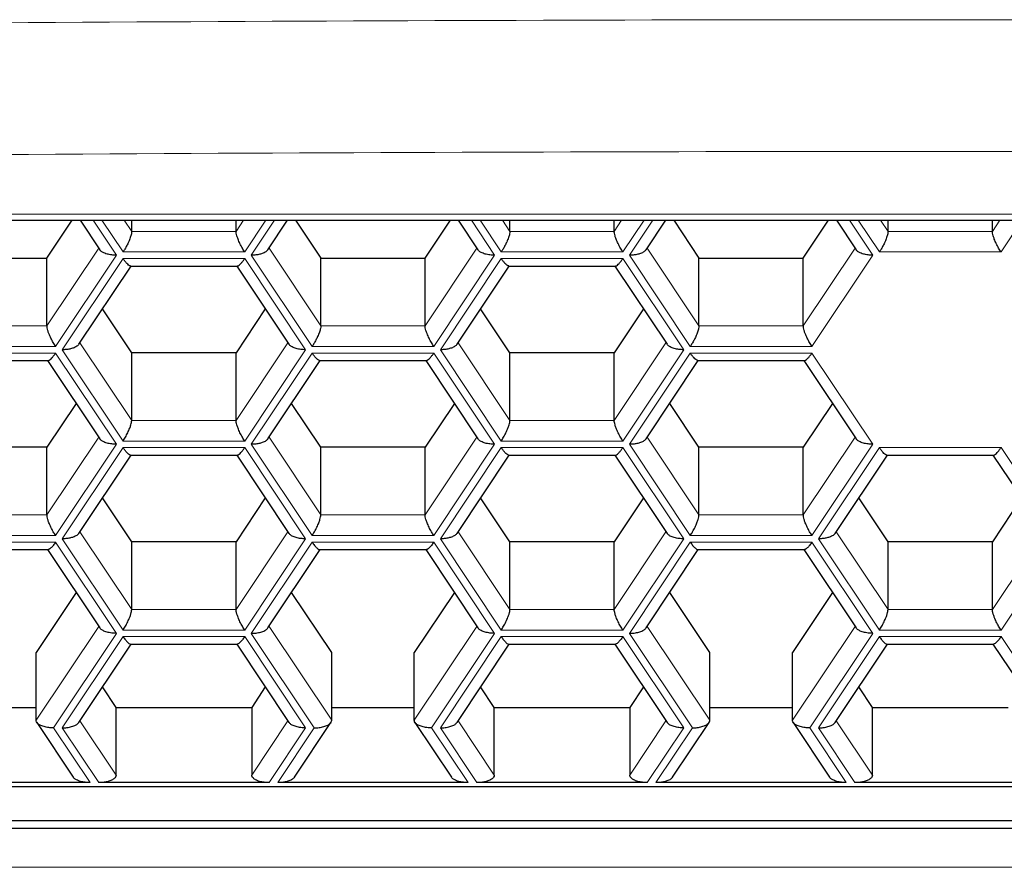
# Model space of a CAD drawing. Header units: millimetres. Extents: x 8 to 754, y 12 to 417.
# Tile 38 of 69: x 376.81 to 383.35, y 335.03 to 340.66. Entities that reach past the tile are written whole.
import ezdxf

# ---------------------------------------------------------------- set-up
doc = ezdxf.new("R2010")
doc.units = ezdxf.units.MM

msp = doc.modelspace()

# ---------------------------------------------------------------- linework, layer by layer
at = {"color": 252, "linetype": 'Continuous', "lineweight": 0}
for p, q in [((365.99, 339.3683), (399.99, 339.3683)), ((377.2988, 339.3281), (377.4535, 339.0959)), ((377.4968, 339.1176), (377.3565, 339.3281)), ((377.5053, 339.3281), (377.5546, 339.2542)), ((378.2474, 339.2542), (378.2967, 339.3281)), ((378.4455, 339.3281), (378.3051, 339.1176)), ((378.3484, 339.0959), (378.5032, 339.3281)), ((379.8103, 339.3281), (379.965, 339.0959)), ((380.0083, 339.1176), (379.868, 339.3281)), ((380.0168, 339.3281), (380.0661, 339.2542)), ((380.7589, 339.2542), (380.8081, 339.3281)), ((380.9569, 339.3281), (380.8166, 339.1176)), ((380.8599, 339.0959), (381.0147, 339.3281)), ((382.3217, 339.3281), (382.4765, 339.0959)), ((382.5198, 339.1176), (382.3795, 339.3281)), ((382.5283, 339.3281), (382.5775, 339.2542)), ((383.2704, 339.2542), (383.3196, 339.3281)), ((383.4684, 339.3281), (383.3281, 339.1176)), ((377.5546, 339.2542), (378.2474, 339.2542)), ((380.0661, 339.2542), (380.7589, 339.2542)), ((382.5775, 339.2542), (383.2704, 339.2542)), ((376.9917, 338.6263), (377.3357, 339.1424)), ((378.4663, 339.1424), (378.8103, 338.6263)), ((379.5031, 338.6263), (379.8472, 339.1424)), ((380.9777, 339.1424), (381.3218, 338.6263)), ((382.0146, 338.6263), (382.3587, 339.1424)), ((377.4535, 339.0959), (377.0494, 338.4897)), ((377.0927, 338.468), (377.4968, 339.0743)), ((378.3051, 339.1176), (377.4968, 339.1176)), ((377.4968, 339.0743), (378.3051, 339.0743)), ((378.3051, 339.0743), (378.7093, 338.468)), ((378.7526, 338.4897), (378.3484, 339.0959)), ((379.965, 339.0959), (379.5609, 338.4897)), ((379.6042, 338.468), (380.0083, 339.0743)), ((380.8166, 339.1176), (380.0083, 339.1176)), ((380.0083, 339.0743), (380.8166, 339.0743)), ((380.8166, 339.0743), (381.2208, 338.468)), ((381.2641, 338.4897), (380.8599, 339.0959)), ((382.4765, 339.0959), (382.0724, 338.4897)), ((383.3281, 339.1176), (382.5198, 339.1176)), ((376.2988, 338.6263), (376.9917, 338.6263)), ((378.8103, 338.6263), (379.5031, 338.6263)), ((381.3218, 338.6263), (382.0146, 338.6263)), ((377.0494, 338.4897), (376.2411, 338.4897)), ((377.2105, 338.5145), (377.5546, 337.9984)), ((378.2474, 337.9984), (378.5915, 338.5145)), ((379.5609, 338.4897), (378.7526, 338.4897)), ((379.722, 338.5145), (380.0661, 337.9984)), ((380.7589, 337.9984), (381.1029, 338.5145)), ((382.0724, 338.4897), (381.2641, 338.4897)), ((376.2411, 338.4464), (377.0494, 338.4464)), ((377.0494, 338.4464), (377.4535, 337.8402)), ((377.4968, 337.8618), (377.0927, 338.468)), ((378.7093, 338.468), (378.3051, 337.8618)), ((378.3484, 337.8402), (378.7526, 338.4464)), ((378.7526, 338.4464), (379.5609, 338.4464)), ((379.5609, 338.4464), (379.965, 337.8402)), ((380.0083, 337.8618), (379.6042, 338.468)), ((381.2208, 338.468), (380.8166, 337.8618)), ((380.8599, 337.8402), (381.2641, 338.4464)), ((381.2641, 338.4464), (382.0724, 338.4464)), ((382.0724, 338.4464), (382.4765, 337.8402)), ((377.5546, 337.9984), (378.2474, 337.9984)), ((380.0661, 337.9984), (380.7589, 337.9984)), ((376.9917, 337.3706), (377.3357, 337.8866)), ((378.4663, 337.8866), (378.8103, 337.3706)), ((379.5031, 337.3706), (379.8472, 337.8866)), ((380.9777, 337.8866), (381.3218, 337.3706)), ((382.0146, 337.3706), (382.3587, 337.8866)), ((377.4535, 337.8402), (377.0494, 337.234)), ((377.0927, 337.2123), (377.4968, 337.8185)), ((378.3051, 337.8618), (377.4968, 337.8618)), ((377.4968, 337.8185), (378.3051, 337.8185)), ((378.3051, 337.8185), (378.7093, 337.2123)), ((378.7526, 337.234), (378.3484, 337.8402)), ((379.965, 337.8402), (379.5609, 337.234)), ((379.6042, 337.2123), (380.0083, 337.8185)), ((380.8166, 337.8618), (380.0083, 337.8618)), ((380.0083, 337.8185), (380.8166, 337.8185)), ((380.8166, 337.8185), (381.2208, 337.2123)), ((381.2641, 337.234), (380.8599, 337.8402)), ((382.4765, 337.8402), (382.0724, 337.234)), ((382.1157, 337.2123), (382.5198, 337.8185)), ((382.5198, 337.8185), (383.3281, 337.8185)), ((383.3281, 337.8185), (383.7322, 337.2123)), ((376.2988, 337.3706), (376.9917, 337.3706)), ((378.8103, 337.3706), (379.5031, 337.3706)), ((381.3218, 337.3706), (382.0146, 337.3706)), ((377.0494, 337.234), (376.2411, 337.234)), ((377.2105, 337.2588), (377.5546, 336.7427)), ((378.2474, 336.7427), (378.5915, 337.2588)), ((379.5609, 337.234), (378.7526, 337.234)), ((379.722, 337.2588), (380.0661, 336.7427)), ((380.7589, 336.7427), (381.1029, 337.2588)), ((382.0724, 337.234), (381.2641, 337.234)), ((382.2335, 337.2588), (382.5775, 336.7427)), ((383.2704, 336.7427), (383.6144, 337.2588)), ((376.2411, 337.1907), (377.0494, 337.1907)), ((377.0494, 337.1907), (377.4535, 336.5844)), ((377.4968, 336.6061), (377.0927, 337.2123)), ((378.7093, 337.2123), (378.3051, 336.6061)), ((378.3484, 336.5844), (378.7526, 337.1907)), ((378.7526, 337.1907), (379.5609, 337.1907)), ((379.5609, 337.1907), (379.965, 336.5844)), ((380.0083, 336.6061), (379.6042, 337.2123)), ((381.2208, 337.2123), (380.8166, 336.6061)), ((380.8599, 336.5844), (381.2641, 337.1907)), ((381.2641, 337.1907), (382.0724, 337.1907)), ((382.0724, 337.1907), (382.4765, 336.5844)), ((382.5198, 336.6061), (382.1157, 337.2123)), ((383.7322, 337.2123), (383.3281, 336.6061)), ((377.5546, 336.7427), (378.2474, 336.7427)), ((380.0661, 336.7427), (380.7589, 336.7427)), ((382.5775, 336.7427), (383.2704, 336.7427)), ((376.9195, 336.0066), (377.3357, 336.6309)), ((377.4535, 336.5844), (377.035, 335.9566)), ((378.3051, 336.6061), (377.4968, 336.6061)), ((378.767, 335.9566), (378.3484, 336.5844)), ((378.4663, 336.6309), (378.8825, 336.0066)), ((379.431, 336.0066), (379.8472, 336.6309)), ((379.965, 336.5844), (379.5464, 335.9566)), ((380.8166, 336.6061), (380.0083, 336.6061)), ((381.2785, 335.9566), (380.8599, 336.5844)), ((380.9777, 336.6309), (381.394, 336.0066)), ((381.9424, 336.0066), (382.3587, 336.6309)), ((382.4765, 336.5844), (382.0579, 335.9566)), ((383.3281, 336.6061), (382.5198, 336.6061)), ((377.0927, 335.9566), (377.4968, 336.5628)), ((377.4968, 336.5628), (378.3051, 336.5628)), ((378.3051, 336.5628), (378.7093, 335.9566)), ((379.6042, 335.9566), (380.0083, 336.5628)), ((380.0083, 336.5628), (380.8166, 336.5628)), ((380.8166, 336.5628), (381.2208, 335.9566)), ((382.1157, 335.9566), (382.5198, 336.5628)), ((382.5198, 336.5628), (383.3281, 336.5628)), ((383.3281, 336.5628), (383.7322, 335.9566)), ((377.2105, 336.003), (377.4507, 335.6428)), ((378.3513, 335.6428), (378.5915, 336.003)), ((379.722, 336.003), (379.9621, 335.6428)), ((380.8628, 335.6428), (381.1029, 336.003)), ((382.2335, 336.003), (382.4736, 335.6428)), ((377.035, 335.9566), (377.2775, 335.5928)), ((377.3352, 335.5928), (377.0927, 335.9566)), ((378.7093, 335.9566), (378.4668, 335.5928)), ((378.5245, 335.5928), (378.767, 335.9566)), ((379.5464, 335.9566), (379.7889, 335.5928)), ((379.8467, 335.5928), (379.6042, 335.9566)), ((381.2208, 335.9566), (380.9783, 335.5928)), ((381.036, 335.5928), (381.2785, 335.9566)), ((382.0579, 335.9566), (382.3004, 335.5928)), ((382.3581, 335.5928), (382.1157, 335.9566)), ((364.5675, 335.0303), (401.2804, 335.0303))]:
    msp.add_line(p, q, dxfattribs=at)
at = {"color": 7, "linetype": 'Continuous', "lineweight": 30}
for p, q in [((365.99, 339.3281), (399.99, 339.3281)), ((376.9917, 339.0763), (377.1595, 339.3281)), ((377.2119, 339.3281), (377.3426, 339.132)), ((377.5546, 339.2542), (377.5546, 339.3281)), ((378.2474, 339.2542), (378.2474, 339.3281)), ((378.4594, 339.132), (378.5901, 339.3281)), ((378.6425, 339.3281), (378.8103, 339.0763)), ((379.5031, 339.0763), (379.671, 339.3281)), ((379.7234, 339.3281), (379.8541, 339.132)), ((380.0661, 339.2542), (380.0661, 339.3281)), ((380.7589, 339.2542), (380.7589, 339.3281)), ((380.9709, 339.132), (381.1015, 339.3281)), ((381.154, 339.3281), (381.3218, 339.0763)), ((382.0146, 339.0763), (382.1825, 339.3281)), ((382.2349, 339.3281), (382.3656, 339.132)), ((382.5775, 339.2542), (382.5775, 339.3281)), ((383.2704, 339.2542), (383.2704, 339.3281)), ((376.2988, 339.0763), (376.9917, 339.0763)), ((376.9917, 338.6263), (376.9917, 339.0763)), ((378.8103, 338.6263), (378.8103, 339.0763)), ((378.8103, 339.0763), (379.5031, 339.0763)), ((379.5031, 338.6263), (379.5031, 339.0763)), ((381.3218, 338.6263), (381.3218, 339.0763)), ((381.3218, 339.0763), (382.0146, 339.0763)), ((382.0146, 338.6263), (382.0146, 339.0763)), ((377.2036, 338.5042), (377.5504, 339.0243)), ((377.5465, 339.0243), (378.2555, 339.0243)), ((378.2516, 339.0243), (378.5983, 338.5042)), ((379.7151, 338.5042), (380.0618, 339.0243)), ((380.058, 339.0243), (380.767, 339.0243)), ((380.7631, 339.0243), (381.1098, 338.5042)), ((377.5546, 338.4484), (377.3605, 338.7395)), ((378.4415, 338.7395), (378.2474, 338.4484)), ((380.0661, 338.4484), (379.872, 338.7395)), ((380.9529, 338.7395), (380.7589, 338.4484)), ((377.5546, 337.9984), (377.5546, 338.4484)), ((378.2474, 338.4484), (377.5546, 338.4484)), ((378.2474, 337.9984), (378.2474, 338.4484)), ((380.0661, 337.9984), (380.0661, 338.4484)), ((380.7589, 338.4484), (380.0661, 338.4484)), ((380.7589, 337.9984), (380.7589, 338.4484)), ((376.2908, 338.3964), (376.9997, 338.3964)), ((376.9959, 338.3964), (377.3426, 337.8763)), ((378.4594, 337.8763), (378.8061, 338.3964)), ((378.8022, 338.3964), (379.5112, 338.3964)), ((379.5074, 338.3964), (379.8541, 337.8763)), ((380.9709, 337.8763), (381.3176, 338.3964)), ((381.3137, 338.3964), (382.0227, 338.3964)), ((382.0188, 338.3964), (382.3656, 337.8763)), ((377.1857, 338.1116), (376.9917, 337.8206)), ((378.8103, 337.8206), (378.6163, 338.1116)), ((379.6972, 338.1116), (379.5031, 337.8206)), ((381.3218, 337.8206), (381.1277, 338.1116)), ((382.2087, 338.1116), (382.0146, 337.8206)), ((376.9917, 337.8206), (376.2988, 337.8206)), ((376.9917, 337.3706), (376.9917, 337.8206)), ((378.8103, 337.3706), (378.8103, 337.8206)), ((379.5031, 337.8206), (378.8103, 337.8206)), ((379.5031, 337.3706), (379.5031, 337.8206)), ((381.3218, 337.3706), (381.3218, 337.8206)), ((382.0146, 337.8206), (381.3218, 337.8206)), ((382.0146, 337.3706), (382.0146, 337.8206)), ((377.2036, 337.2484), (377.5504, 337.7685)), ((377.5465, 337.7685), (378.2555, 337.7685)), ((378.2516, 337.7685), (378.5983, 337.2484)), ((379.7151, 337.2484), (380.0618, 337.7685)), ((380.058, 337.7685), (380.767, 337.7685)), ((380.7631, 337.7685), (381.1098, 337.2484)), ((382.2266, 337.2484), (382.5733, 337.7685)), ((382.5695, 337.7685), (383.2784, 337.7685)), ((383.2746, 337.7685), (383.6213, 337.2484)), ((377.5546, 337.1927), (377.3605, 337.4838)), ((378.4415, 337.4838), (378.2474, 337.1927)), ((380.0661, 337.1927), (379.872, 337.4838)), ((380.9529, 337.4838), (380.7589, 337.1927)), ((382.5775, 337.1927), (382.3835, 337.4838)), ((383.4644, 337.4838), (383.2704, 337.1927)), ((377.5546, 336.7427), (377.5546, 337.1927)), ((378.2474, 337.1927), (377.5546, 337.1927)), ((378.2474, 336.7427), (378.2474, 337.1927)), ((380.0661, 336.7427), (380.0661, 337.1927)), ((380.7589, 337.1927), (380.0661, 337.1927)), ((380.7589, 336.7427), (380.7589, 337.1927)), ((382.5775, 336.7427), (382.5775, 337.1927)), ((383.2704, 337.1927), (382.5775, 337.1927)), ((383.2704, 336.7427), (383.2704, 337.1927)), ((376.2908, 337.1407), (376.9997, 337.1407)), ((376.9959, 337.1407), (377.3426, 336.6206)), ((378.4594, 336.6206), (378.8061, 337.1407)), ((378.8023, 337.1407), (379.5112, 337.1407)), ((379.5074, 337.1407), (379.8541, 336.6206)), ((380.9709, 336.6206), (381.3176, 337.1407)), ((381.3138, 337.1407), (382.0227, 337.1407)), ((382.0188, 337.1407), (382.3656, 336.6206)), ((377.1857, 336.8559), (376.9195, 336.4566)), ((378.8825, 336.4566), (378.6163, 336.8559)), ((379.6972, 336.8559), (379.431, 336.4566)), ((381.394, 336.4566), (381.1277, 336.8559)), ((382.2087, 336.8559), (381.9424, 336.4566)), ((377.2036, 335.9927), (377.5504, 336.5128)), ((377.5465, 336.5128), (378.2554, 336.5128)), ((378.2516, 336.5128), (378.5983, 335.9927)), ((379.7151, 335.9927), (380.0618, 336.5128)), ((380.058, 336.5128), (380.7669, 336.5128)), ((380.7631, 336.5128), (381.1098, 335.9927)), ((382.2266, 335.9927), (382.5733, 336.5128)), ((382.5695, 336.5128), (383.2784, 336.5128)), ((383.2746, 336.5128), (383.6213, 335.9927)), ((376.9195, 336.0066), (376.9195, 336.4566)), ((378.8825, 336.0066), (378.8825, 336.4566)), ((379.431, 336.0066), (379.431, 336.4566)), ((381.394, 336.0066), (381.394, 336.4566)), ((381.9424, 336.0066), (381.9424, 336.4566)), ((377.4507, 336.0928), (377.3605, 336.228)), ((378.4415, 336.228), (378.3513, 336.0928)), ((379.9621, 336.0928), (379.872, 336.228)), ((380.9529, 336.228), (380.8628, 336.0928)), ((382.4736, 336.0928), (382.3835, 336.228)), ((376.371, 336.0928), (376.9195, 336.0928)), ((377.4507, 335.6428), (377.4507, 336.0928)), ((377.4507, 336.0928), (378.3513, 336.0928)), ((378.3513, 336.0928), (378.3513, 335.6428)), ((378.8825, 336.0928), (379.431, 336.0928)), ((379.9621, 335.6428), (379.9621, 336.0928)), ((379.9621, 336.0928), (380.8628, 336.0928)), ((380.8628, 336.0928), (380.8628, 335.6428)), ((381.394, 336.0928), (381.9424, 336.0928)), ((382.4736, 335.6428), (382.4736, 336.0928)), ((382.4736, 336.0928), (383.3743, 336.0928)), ((376.924, 335.9927), (377.1665, 335.629)), ((378.6355, 335.629), (378.878, 335.9927)), ((379.4355, 335.9927), (379.678, 335.629)), ((381.1469, 335.629), (381.3894, 335.9927)), ((381.947, 335.9927), (382.1895, 335.629)), ((377.2775, 335.5928), (376.0131, 335.5928)), ((378.4668, 335.5928), (377.3352, 335.5928)), ((379.7889, 335.5928), (378.5245, 335.5928)), ((380.9783, 335.5928), (379.8467, 335.5928)), ((382.3004, 335.5928), (381.036, 335.5928)), ((383.4897, 335.5928), (382.3581, 335.5928)), ((364.5675, 335.5669), (401.2804, 335.5669)), ((364.5675, 335.3401), (401.2804, 335.3401)), ((364.5675, 335.2901), (401.2804, 335.2901))]:
    msp.add_line(p, q, dxfattribs=at)
at = {"color": 252, "linetype": 'Continuous', "lineweight": 0}
for points, knots in [([(400.2753, 340.5068), (398.3553, 340.5377), (394.5152, 340.5994), (388.7529, 340.6486), (382.9901, 340.6664), (377.2273, 340.6486), (371.465, 340.5994), (367.6249, 340.5377), (365.7048, 340.5068)], [0, 0, 0, 0, 0.166673, 0.333338, 0.5, 0.666662, 0.833327, 1, 1, 1, 1]), ([(365.7128, 339.6316), (367.6321, 339.6624), (371.4701, 339.7242), (377.2289, 339.7735), (382.9876, 339.7912), (388.7462, 339.7735), (394.505, 339.7242), (398.3431, 339.6625), (400.2624, 339.6317)], [0, 0, 0, 0, 0.1667057, 0.3333646, 0.5, 0.6666354, 0.8332943, 1, 1, 1, 1])]:
    msp.add_open_spline(points, degree=3, knots=knots, dxfattribs=at)
at = {"color": 7, "linetype": 'Continuous', "lineweight": 30}
for points, knots in [([(377.5546, 339.2542), (377.5541, 339.2489), (377.5532, 339.2377), (377.5456, 339.2127), (377.5347, 339.1857), (377.522, 339.1598), (377.5095, 339.1372), (377.501, 339.124), (377.4968, 339.1176)], [0, 0, 0, 0, 0.164246, 0.345459, 0.540351, 0.697885, 0.852929, 1, 1, 1, 1]), ([(378.3051, 339.1176), (378.2998, 339.1259), (378.2889, 339.1431), (378.2733, 339.1727), (378.2609, 339.2007), (378.2528, 339.224), (378.2482, 339.2418), (378.2477, 339.2502), (378.2474, 339.2542)], [0, 0, 0, 0, 0.188567, 0.387635, 0.585566, 0.733792, 0.872224, 1, 1, 1, 1]), ([(380.0661, 339.2542), (380.0656, 339.2489), (380.0647, 339.2377), (380.0571, 339.2127), (380.0461, 339.1857), (380.0335, 339.1598), (380.021, 339.1372), (380.0125, 339.124), (380.0083, 339.1176)], [0, 0, 0, 0, 0.164246, 0.345459, 0.540351, 0.697885, 0.852929, 1, 1, 1, 1]), ([(380.8166, 339.1176), (380.8113, 339.1259), (380.8003, 339.1431), (380.7848, 339.1727), (380.7724, 339.2007), (380.7643, 339.224), (380.7597, 339.2418), (380.7591, 339.2502), (380.7589, 339.2542)], [0, 0, 0, 0, 0.188567, 0.387635, 0.585566, 0.733792, 0.872224, 1, 1, 1, 1]), ([(382.5775, 339.2542), (382.5771, 339.2489), (382.5762, 339.2377), (382.5686, 339.2127), (382.5576, 339.1857), (382.545, 339.1598), (382.5325, 339.1372), (382.5239, 339.124), (382.5198, 339.1176)], [0, 0, 0, 0, 0.1642462, 0.3454589, 0.5403508, 0.6978847, 0.852929, 1, 1, 1, 1]), ([(383.3281, 339.1176), (383.3228, 339.1259), (383.3118, 339.1431), (383.2963, 339.1727), (383.2839, 339.2007), (383.2757, 339.224), (383.2712, 339.2418), (383.2706, 339.2502), (383.2704, 339.2542)], [0, 0, 0, 0, 0.188567, 0.387635, 0.585566, 0.733792, 0.872224, 1, 1, 1, 1]), ([(377.4535, 339.0959), (377.4429, 339.0963), (377.421, 339.097), (377.3899, 339.1033), (377.3653, 339.1128), (377.3496, 339.1229), (377.345, 339.1295), (377.3431, 339.1322)], [0, 0, 0, 0, 0.22607, 0.46473, 0.702025, 0.879731, 1, 1, 1, 1]), ([(378.4594, 339.1321), (378.4553, 339.1275), (378.4466, 339.1177), (378.4239, 339.1073), (378.3988, 339.1004), (378.3738, 339.0966), (378.3567, 339.0961), (378.3484, 339.0959)], [0, 0, 0, 0, 0.215834, 0.449322, 0.638054, 0.823803, 1, 1, 1, 1]), ([(379.965, 339.0959), (379.9544, 339.0963), (379.9325, 339.097), (379.9013, 339.1033), (379.8768, 339.1128), (379.8611, 339.1229), (379.8565, 339.1295), (379.8546, 339.1322)], [0, 0, 0, 0, 0.22607, 0.46473, 0.702025, 0.879731, 1, 1, 1, 1]), ([(380.9709, 339.1321), (380.9667, 339.1275), (380.9581, 339.1177), (380.9354, 339.1073), (380.9103, 339.1004), (380.8852, 339.0966), (380.8682, 339.0961), (380.8599, 339.0959)], [0, 0, 0, 0, 0.215834, 0.449322, 0.638054, 0.823803, 1, 1, 1, 1]), ([(382.4765, 339.0959), (382.4659, 339.0963), (382.444, 339.097), (382.4128, 339.1033), (382.3883, 339.1128), (382.3725, 339.1229), (382.3679, 339.1295), (382.3661, 339.1322)], [0, 0, 0, 0, 0.22607, 0.4647296, 0.7020252, 0.8797305, 1, 1, 1, 1]), ([(377.5465, 339.0249), (377.5461, 339.0247), (377.5433, 339.0233), (377.5344, 339.0294), (377.5221, 339.0409), (377.5095, 339.056), (377.501, 339.0683), (377.4968, 339.0743)], [0, 0, 0, 0, 0.046371, 0.330318, 0.559835, 0.785726, 1, 1, 1, 1]), ([(378.2555, 339.0249), (378.2559, 339.0247), (378.2587, 339.0233), (378.2676, 339.0294), (378.2799, 339.0409), (378.2925, 339.056), (378.301, 339.0683), (378.3051, 339.0743)], [0, 0, 0, 0, 0.0463715, 0.3303177, 0.5598355, 0.7857261, 1, 1, 1, 1]), ([(380.058, 339.0249), (380.0576, 339.0247), (380.0547, 339.0233), (380.0459, 339.0294), (380.0335, 339.0409), (380.021, 339.056), (380.0125, 339.0683), (380.0083, 339.0743)], [0, 0, 0, 0, 0.046371, 0.330318, 0.559835, 0.785726, 1, 1, 1, 1]), ([(380.767, 339.0249), (380.7674, 339.0247), (380.7702, 339.0233), (380.779, 339.0294), (380.7914, 339.0409), (380.804, 339.056), (380.8125, 339.0683), (380.8166, 339.0743)], [0, 0, 0, 0, 0.046371, 0.330318, 0.559835, 0.785726, 1, 1, 1, 1]), ([(377.0494, 338.4897), (377.0441, 338.4981), (377.0331, 338.5152), (377.0176, 338.5448), (377.0052, 338.5728), (376.997, 338.5962), (376.9925, 338.614), (376.9919, 338.6223), (376.9917, 338.6263)], [0, 0, 0, 0, 0.188567, 0.387635, 0.585566, 0.733792, 0.872224, 1, 1, 1, 1]), ([(378.8103, 338.6263), (378.8099, 338.621), (378.809, 338.6098), (378.8014, 338.5848), (378.7904, 338.5578), (378.7777, 338.532), (378.7653, 338.5094), (378.7567, 338.4961), (378.7526, 338.4897)], [0, 0, 0, 0, 0.164246, 0.345459, 0.540351, 0.697885, 0.852929, 1, 1, 1, 1]), ([(379.5609, 338.4897), (379.5556, 338.4981), (379.5446, 338.5152), (379.5291, 338.5448), (379.5167, 338.5728), (379.5085, 338.5962), (379.504, 338.614), (379.5034, 338.6223), (379.5031, 338.6263)], [0, 0, 0, 0, 0.188567, 0.387635, 0.585566, 0.733792, 0.872224, 1, 1, 1, 1]), ([(381.3218, 338.6263), (381.3214, 338.621), (381.3204, 338.6098), (381.3128, 338.5848), (381.3019, 338.5578), (381.2892, 338.532), (381.2767, 338.5094), (381.2682, 338.4961), (381.2641, 338.4897)], [0, 0, 0, 0, 0.164246, 0.345459, 0.540351, 0.697885, 0.852929, 1, 1, 1, 1]), ([(382.0724, 338.4897), (382.067, 338.4981), (382.0561, 338.5152), (382.0405, 338.5448), (382.0281, 338.5728), (382.02, 338.5962), (382.0154, 338.614), (382.0149, 338.6223), (382.0146, 338.6263)], [0, 0, 0, 0, 0.188567, 0.387635, 0.585566, 0.733792, 0.872224, 1, 1, 1, 1]), ([(377.2037, 338.5043), (377.1995, 338.4996), (377.1909, 338.4899), (377.1682, 338.4794), (377.1431, 338.4726), (377.118, 338.4687), (377.101, 338.4683), (377.0927, 338.468)], [0, 0, 0, 0, 0.215834, 0.449322, 0.638054, 0.823803, 1, 1, 1, 1]), ([(378.7093, 338.468), (378.6986, 338.4684), (378.6768, 338.4692), (378.6456, 338.4754), (378.6211, 338.4849), (378.6053, 338.495), (378.6007, 338.5017), (378.5989, 338.5043)], [0, 0, 0, 0, 0.22607, 0.46473, 0.702025, 0.879731, 1, 1, 1, 1]), ([(379.7151, 338.5043), (379.711, 338.4996), (379.7023, 338.4899), (379.6797, 338.4794), (379.6545, 338.4726), (379.6295, 338.4687), (379.6125, 338.4683), (379.6042, 338.468)], [0, 0, 0, 0, 0.215834, 0.449322, 0.638054, 0.823803, 1, 1, 1, 1]), ([(381.2208, 338.468), (381.2101, 338.4684), (381.1882, 338.4692), (381.1571, 338.4754), (381.1326, 338.4849), (381.1168, 338.495), (381.1122, 338.5017), (381.1103, 338.5043)], [0, 0, 0, 0, 0.22607, 0.46473, 0.702025, 0.879731, 1, 1, 1, 1]), ([(376.9997, 338.397), (377.0001, 338.3968), (377.003, 338.3954), (377.0118, 338.4015), (377.0242, 338.4131), (377.0368, 338.4281), (377.0453, 338.4404), (377.0494, 338.4464)], [0, 0, 0, 0, 0.046371, 0.330318, 0.559835, 0.785726, 1, 1, 1, 1]), ([(378.8022, 338.397), (378.8018, 338.3968), (378.799, 338.3954), (378.7902, 338.4015), (378.7778, 338.4131), (378.7652, 338.4281), (378.7567, 338.4404), (378.7526, 338.4464)], [0, 0, 0, 0, 0.046371, 0.330318, 0.559835, 0.785726, 1, 1, 1, 1]), ([(379.5112, 338.397), (379.5116, 338.3968), (379.5145, 338.3954), (379.5233, 338.4015), (379.5357, 338.4131), (379.5482, 338.4281), (379.5567, 338.4404), (379.5609, 338.4464)], [0, 0, 0, 0, 0.046371, 0.330318, 0.559835, 0.785726, 1, 1, 1, 1]), ([(381.3137, 338.397), (381.3133, 338.3968), (381.3105, 338.3954), (381.3016, 338.4015), (381.2893, 338.4131), (381.2767, 338.4281), (381.2682, 338.4404), (381.2641, 338.4464)], [0, 0, 0, 0, 0.046371, 0.330318, 0.559835, 0.785726, 1, 1, 1, 1]), ([(382.0227, 338.397), (382.0231, 338.3968), (382.026, 338.3954), (382.0348, 338.4015), (382.0471, 338.4131), (382.0597, 338.4281), (382.0682, 338.4404), (382.0724, 338.4464)], [0, 0, 0, 0, 0.0463715, 0.3303177, 0.5598355, 0.7857261, 1, 1, 1, 1]), ([(377.4968, 337.8618), (377.5022, 337.8702), (377.5131, 337.8874), (377.5287, 337.917), (377.5411, 337.945), (377.5492, 337.9683), (377.5538, 337.9861), (377.5543, 337.9944), (377.5546, 337.9984)], [0, 0, 0, 0, 0.188567, 0.387635, 0.585566, 0.733792, 0.872224, 1, 1, 1, 1]), ([(378.3051, 337.8618), (378.2998, 337.8702), (378.2889, 337.8874), (378.2733, 337.917), (378.2609, 337.945), (378.2528, 337.9683), (378.2482, 337.9861), (378.2477, 337.9944), (378.2474, 337.9984)], [0, 0, 0, 0, 0.188567, 0.387635, 0.585566, 0.733792, 0.872224, 1, 1, 1, 1]), ([(380.0083, 337.8618), (380.0136, 337.8702), (380.0246, 337.8874), (380.0401, 337.917), (380.0525, 337.945), (380.0607, 337.9683), (380.0652, 337.9861), (380.0658, 337.9944), (380.0661, 337.9984)], [0, 0, 0, 0, 0.188567, 0.387635, 0.585566, 0.733792, 0.872224, 1, 1, 1, 1]), ([(380.8166, 337.8618), (380.8113, 337.8702), (380.8003, 337.8874), (380.7848, 337.917), (380.7724, 337.945), (380.7643, 337.9683), (380.7597, 337.9861), (380.7591, 337.9944), (380.7589, 337.9984)], [0, 0, 0, 0, 0.1885671, 0.3876354, 0.5855659, 0.7337917, 0.8722242, 1, 1, 1, 1]), ([(377.4535, 337.8402), (377.4429, 337.8405), (377.421, 337.8413), (377.3899, 337.8476), (377.3653, 337.857), (377.3496, 337.8672), (377.345, 337.8738), (377.3431, 337.8765)], [0, 0, 0, 0, 0.22607, 0.46473, 0.702025, 0.879731, 1, 1, 1, 1]), ([(377.5465, 337.7692), (377.5461, 337.769), (377.5433, 337.7675), (377.5344, 337.7736), (377.5221, 337.7852), (377.5095, 337.8002), (377.501, 337.8125), (377.4968, 337.8185)], [0, 0, 0, 0, 0.046371, 0.330318, 0.559835, 0.785726, 1, 1, 1, 1]), ([(378.2555, 337.7692), (378.2559, 337.769), (378.2587, 337.7675), (378.2676, 337.7736), (378.2799, 337.7852), (378.2925, 337.8002), (378.301, 337.8125), (378.3051, 337.8185)], [0, 0, 0, 0, 0.046371, 0.330318, 0.559835, 0.785726, 1, 1, 1, 1]), ([(378.4594, 337.8764), (378.4553, 337.8717), (378.4466, 337.862), (378.4239, 337.8516), (378.3988, 337.8447), (378.3738, 337.8409), (378.3567, 337.8404), (378.3484, 337.8402)], [0, 0, 0, 0, 0.215834, 0.449322, 0.638054, 0.823803, 1, 1, 1, 1]), ([(379.965, 337.8402), (379.9544, 337.8405), (379.9325, 337.8413), (379.9013, 337.8476), (379.8768, 337.857), (379.8611, 337.8672), (379.8565, 337.8738), (379.8546, 337.8765)], [0, 0, 0, 0, 0.22607, 0.46473, 0.702025, 0.879731, 1, 1, 1, 1]), ([(380.058, 337.7692), (380.0576, 337.769), (380.0547, 337.7675), (380.0459, 337.7736), (380.0335, 337.7852), (380.021, 337.8002), (380.0125, 337.8125), (380.0083, 337.8185)], [0, 0, 0, 0, 0.046371, 0.330318, 0.559835, 0.785726, 1, 1, 1, 1]), ([(380.767, 337.7692), (380.7674, 337.769), (380.7702, 337.7675), (380.779, 337.7736), (380.7914, 337.7852), (380.804, 337.8002), (380.8125, 337.8125), (380.8166, 337.8185)], [0, 0, 0, 0, 0.046371, 0.330318, 0.559835, 0.785726, 1, 1, 1, 1]), ([(380.9709, 337.8764), (380.9667, 337.8717), (380.9581, 337.862), (380.9354, 337.8516), (380.9103, 337.8447), (380.8852, 337.8409), (380.8682, 337.8404), (380.8599, 337.8402)], [0, 0, 0, 0, 0.215834, 0.449322, 0.638054, 0.823803, 1, 1, 1, 1]), ([(382.4765, 337.8402), (382.4659, 337.8405), (382.444, 337.8413), (382.4128, 337.8476), (382.3883, 337.857), (382.3725, 337.8672), (382.3679, 337.8738), (382.3661, 337.8765)], [0, 0, 0, 0, 0.22607, 0.46473, 0.702025, 0.879731, 1, 1, 1, 1]), ([(382.5695, 337.7692), (382.5691, 337.769), (382.5662, 337.7675), (382.5574, 337.7736), (382.545, 337.7852), (382.5324, 337.8002), (382.5239, 337.8125), (382.5198, 337.8185)], [0, 0, 0, 0, 0.046371, 0.330318, 0.559835, 0.785726, 1, 1, 1, 1]), ([(383.2784, 337.7692), (383.2788, 337.769), (383.2817, 337.7675), (383.2905, 337.7736), (383.3029, 337.7852), (383.3154, 337.8002), (383.3239, 337.8125), (383.3281, 337.8185)], [0, 0, 0, 0, 0.046371, 0.330318, 0.559835, 0.785726, 1, 1, 1, 1]), ([(377.0494, 337.234), (377.0441, 337.2423), (377.0331, 337.2595), (377.0176, 337.2891), (377.0052, 337.3171), (376.997, 337.3404), (376.9925, 337.3582), (376.9919, 337.3666), (376.9917, 337.3706)], [0, 0, 0, 0, 0.1885671, 0.3876354, 0.5855659, 0.7337917, 0.8722242, 1, 1, 1, 1]), ([(378.7526, 337.234), (378.7579, 337.2423), (378.7689, 337.2595), (378.7844, 337.2891), (378.7968, 337.3171), (378.8049, 337.3404), (378.8095, 337.3582), (378.8101, 337.3666), (378.8103, 337.3706)], [0, 0, 0, 0, 0.188567, 0.387635, 0.585566, 0.733792, 0.872224, 1, 1, 1, 1]), ([(379.5609, 337.234), (379.5556, 337.2423), (379.5446, 337.2595), (379.5291, 337.2891), (379.5167, 337.3171), (379.5085, 337.3404), (379.504, 337.3582), (379.5034, 337.3666), (379.5031, 337.3706)], [0, 0, 0, 0, 0.188567, 0.387635, 0.585566, 0.733792, 0.872224, 1, 1, 1, 1]), ([(381.2641, 337.234), (381.2694, 337.2423), (381.2803, 337.2595), (381.2959, 337.2891), (381.3083, 337.3171), (381.3164, 337.3404), (381.321, 337.3582), (381.3215, 337.3666), (381.3218, 337.3706)], [0, 0, 0, 0, 0.188567, 0.387635, 0.585566, 0.733792, 0.872224, 1, 1, 1, 1]), ([(382.0724, 337.234), (382.067, 337.2423), (382.0561, 337.2595), (382.0405, 337.2891), (382.0281, 337.3171), (382.02, 337.3404), (382.0154, 337.3582), (382.0149, 337.3666), (382.0146, 337.3706)], [0, 0, 0, 0, 0.188567, 0.387635, 0.585566, 0.733792, 0.872224, 1, 1, 1, 1]), ([(377.2037, 337.2485), (377.1995, 337.2439), (377.1909, 337.2341), (377.1682, 337.2237), (377.1431, 337.2168), (377.118, 337.213), (377.101, 337.2125), (377.0927, 337.2123)], [0, 0, 0, 0, 0.215834, 0.449322, 0.638054, 0.823803, 1, 1, 1, 1]), ([(378.7093, 337.2123), (378.6986, 337.2127), (378.6768, 337.2134), (378.6456, 337.2197), (378.6211, 337.2292), (378.6053, 337.2393), (378.6007, 337.2459), (378.5989, 337.2486)], [0, 0, 0, 0, 0.22607, 0.46473, 0.702025, 0.879731, 1, 1, 1, 1]), ([(379.7151, 337.2485), (379.711, 337.2439), (379.7023, 337.2341), (379.6797, 337.2237), (379.6545, 337.2168), (379.6295, 337.213), (379.6125, 337.2125), (379.6042, 337.2123)], [0, 0, 0, 0, 0.2158338, 0.449322, 0.6380539, 0.8238031, 1, 1, 1, 1]), ([(381.2208, 337.2123), (381.2101, 337.2127), (381.1882, 337.2134), (381.1571, 337.2197), (381.1326, 337.2292), (381.1168, 337.2393), (381.1122, 337.2459), (381.1103, 337.2486)], [0, 0, 0, 0, 0.22607, 0.46473, 0.702025, 0.879731, 1, 1, 1, 1]), ([(382.2266, 337.2485), (382.2225, 337.2439), (382.2138, 337.2341), (382.1911, 337.2237), (382.166, 337.2168), (382.141, 337.213), (382.1239, 337.2125), (382.1157, 337.2123)], [0, 0, 0, 0, 0.215834, 0.449322, 0.638054, 0.823803, 1, 1, 1, 1]), ([(377.0494, 337.1907), (377.0441, 337.183), (377.0331, 337.1673), (377.0177, 337.1506), (377.006, 337.1414), (377.0013, 337.1413), (376.9997, 337.1413)], [0, 0, 0, 0, 0.27486, 0.565027, 0.853535, 1, 1, 1, 1]), ([(378.7526, 337.1907), (378.7579, 337.183), (378.7689, 337.1673), (378.7843, 337.1506), (378.796, 337.1414), (378.8007, 337.1413), (378.8023, 337.1413)], [0, 0, 0, 0, 0.27486, 0.565027, 0.853535, 1, 1, 1, 1]), ([(379.5609, 337.1907), (379.5555, 337.183), (379.5446, 337.1673), (379.5292, 337.1506), (379.5175, 337.1414), (379.5128, 337.1413), (379.5112, 337.1413)], [0, 0, 0, 0, 0.27486, 0.5650268, 0.8535352, 1, 1, 1, 1]), ([(381.2641, 337.1907), (381.2694, 337.183), (381.2803, 337.1673), (381.2958, 337.1506), (381.3075, 337.1414), (381.3122, 337.1413), (381.3138, 337.1413)], [0, 0, 0, 0, 0.27486, 0.565027, 0.853535, 1, 1, 1, 1]), ([(382.0724, 337.1907), (382.067, 337.183), (382.0561, 337.1673), (382.0406, 337.1506), (382.029, 337.1414), (382.0242, 337.1413), (382.0227, 337.1413)], [0, 0, 0, 0, 0.27486, 0.565027, 0.853535, 1, 1, 1, 1]), ([(377.4968, 336.6061), (377.5022, 336.6144), (377.5131, 336.6316), (377.5287, 336.6612), (377.5411, 336.6892), (377.5492, 336.7126), (377.5538, 336.7304), (377.5543, 336.7387), (377.5546, 336.7427)], [0, 0, 0, 0, 0.188567, 0.387635, 0.585566, 0.733792, 0.872224, 1, 1, 1, 1]), ([(378.3051, 336.6061), (378.2998, 336.6144), (378.2889, 336.6316), (378.2733, 336.6612), (378.2609, 336.6892), (378.2528, 336.7126), (378.2482, 336.7304), (378.2477, 336.7387), (378.2474, 336.7427)], [0, 0, 0, 0, 0.188567, 0.387635, 0.585566, 0.733792, 0.872224, 1, 1, 1, 1]), ([(380.0083, 336.6061), (380.0136, 336.6144), (380.0246, 336.6316), (380.0401, 336.6612), (380.0525, 336.6892), (380.0607, 336.7126), (380.0652, 336.7304), (380.0658, 336.7387), (380.0661, 336.7427)], [0, 0, 0, 0, 0.188567, 0.387635, 0.585566, 0.733792, 0.872224, 1, 1, 1, 1]), ([(380.8166, 336.6061), (380.8113, 336.6144), (380.8003, 336.6316), (380.7848, 336.6612), (380.7724, 336.6892), (380.7643, 336.7126), (380.7597, 336.7304), (380.7591, 336.7387), (380.7589, 336.7427)], [0, 0, 0, 0, 0.188567, 0.387635, 0.585566, 0.733792, 0.872224, 1, 1, 1, 1]), ([(382.5198, 336.6061), (382.5251, 336.6144), (382.5361, 336.6316), (382.5516, 336.6612), (382.564, 336.6892), (382.5722, 336.7126), (382.5767, 336.7304), (382.5773, 336.7387), (382.5775, 336.7427)], [0, 0, 0, 0, 0.188567, 0.387635, 0.585566, 0.733792, 0.872224, 1, 1, 1, 1]), ([(383.3281, 336.6061), (383.3228, 336.6144), (383.3118, 336.6316), (383.2963, 336.6612), (383.2839, 336.6892), (383.2757, 336.7126), (383.2712, 336.7304), (383.2706, 336.7387), (383.2704, 336.7427)], [0, 0, 0, 0, 0.1885671, 0.3876354, 0.5855659, 0.7337917, 0.8722242, 1, 1, 1, 1]), ([(377.4535, 336.5844), (377.4429, 336.5848), (377.421, 336.5856), (377.3899, 336.5918), (377.3653, 336.6013), (377.3496, 336.6114), (377.345, 336.6181), (377.3431, 336.6207)], [0, 0, 0, 0, 0.22607, 0.46473, 0.702025, 0.879731, 1, 1, 1, 1]), ([(378.3484, 336.5844), (378.3591, 336.5848), (378.381, 336.5856), (378.4121, 336.5918), (378.4366, 336.6013), (378.4524, 336.6114), (378.457, 336.6181), (378.4589, 336.6207)], [0, 0, 0, 0, 0.22607, 0.46473, 0.702025, 0.879731, 1, 1, 1, 1]), ([(379.965, 336.5844), (379.9544, 336.5848), (379.9325, 336.5856), (379.9013, 336.5918), (379.8768, 336.6013), (379.8611, 336.6114), (379.8565, 336.6181), (379.8546, 336.6207)], [0, 0, 0, 0, 0.22607, 0.46473, 0.702025, 0.879731, 1, 1, 1, 1]), ([(380.8599, 336.5844), (380.8706, 336.5848), (380.8924, 336.5856), (380.9236, 336.5918), (380.9481, 336.6013), (380.9639, 336.6114), (380.9685, 336.6181), (380.9703, 336.6207)], [0, 0, 0, 0, 0.22607, 0.46473, 0.702025, 0.879731, 1, 1, 1, 1]), ([(382.4765, 336.5844), (382.4659, 336.5848), (382.444, 336.5856), (382.4128, 336.5918), (382.3883, 336.6013), (382.3725, 336.6114), (382.3679, 336.6181), (382.3661, 336.6207)], [0, 0, 0, 0, 0.22607, 0.4647296, 0.7020252, 0.8797305, 1, 1, 1, 1]), ([(377.4968, 336.5628), (377.5022, 336.5552), (377.5131, 336.5395), (377.5286, 336.5227), (377.5402, 336.5135), (377.545, 336.5134), (377.5465, 336.5134)], [0, 0, 0, 0, 0.27486, 0.565027, 0.853535, 1, 1, 1, 1]), ([(378.3051, 336.5628), (378.2998, 336.5552), (378.2889, 336.5395), (378.2734, 336.5227), (378.2617, 336.5135), (378.257, 336.5134), (378.2554, 336.5134)], [0, 0, 0, 0, 0.27486, 0.5650268, 0.8535352, 1, 1, 1, 1]), ([(380.0083, 336.5628), (380.0137, 336.5552), (380.0246, 336.5395), (380.04, 336.5227), (380.0517, 336.5135), (380.0564, 336.5134), (380.058, 336.5134)], [0, 0, 0, 0, 0.27486, 0.565027, 0.853535, 1, 1, 1, 1]), ([(380.8166, 336.5628), (380.8113, 336.5552), (380.8003, 336.5395), (380.7849, 336.5227), (380.7732, 336.5135), (380.7685, 336.5134), (380.7669, 336.5134)], [0, 0, 0, 0, 0.27486, 0.565027, 0.853535, 1, 1, 1, 1]), ([(382.5198, 336.5628), (382.5251, 336.5552), (382.5361, 336.5395), (382.5515, 336.5227), (382.5632, 336.5135), (382.5679, 336.5134), (382.5695, 336.5134)], [0, 0, 0, 0, 0.27486, 0.5650268, 0.8535352, 1, 1, 1, 1]), ([(383.3281, 336.5628), (383.3228, 336.5552), (383.3118, 336.5395), (383.2964, 336.5227), (383.2847, 336.5135), (383.28, 336.5134), (383.2784, 336.5134)], [0, 0, 0, 0, 0.27486, 0.565027, 0.853535, 1, 1, 1, 1]), ([(377.035, 335.9566), (377.0243, 335.9569), (377.0024, 335.9577), (376.9713, 335.964), (376.9465, 335.9734), (376.9302, 335.9845), (376.9211, 335.9955), (376.92, 336.003), (376.9195, 336.0066)], [0, 0, 0, 0, 0.188567, 0.387635, 0.585566, 0.733792, 0.872224, 1, 1, 1, 1]), ([(377.0927, 335.9566), (377.1033, 335.9569), (377.1252, 335.9577), (377.1564, 335.964), (377.1809, 335.9734), (377.1967, 335.9835), (377.2013, 335.9902), (377.2031, 335.9929)], [0, 0, 0, 0, 0.22607, 0.4647296, 0.7020252, 0.8797305, 1, 1, 1, 1]), ([(378.7093, 335.9566), (378.6986, 335.9569), (378.6768, 335.9577), (378.6456, 335.964), (378.6211, 335.9734), (378.6053, 335.9835), (378.6007, 335.9902), (378.5989, 335.9929)], [0, 0, 0, 0, 0.22607, 0.46473, 0.702025, 0.879731, 1, 1, 1, 1]), ([(378.767, 335.9566), (378.7777, 335.9569), (378.7996, 335.9577), (378.8306, 335.964), (378.8554, 335.9734), (378.8717, 335.9845), (378.8809, 335.9955), (378.882, 336.003), (378.8825, 336.0066)], [0, 0, 0, 0, 0.1885671, 0.3876354, 0.5855659, 0.7337917, 0.8722242, 1, 1, 1, 1]), ([(379.5464, 335.9566), (379.5358, 335.9569), (379.5139, 335.9577), (379.4828, 335.964), (379.458, 335.9734), (379.4417, 335.9845), (379.4326, 335.9955), (379.4315, 336.003), (379.431, 336.0066)], [0, 0, 0, 0, 0.188567, 0.387635, 0.585566, 0.733792, 0.872224, 1, 1, 1, 1]), ([(379.6042, 335.9566), (379.6148, 335.9569), (379.6367, 335.9577), (379.6679, 335.964), (379.6924, 335.9734), (379.7081, 335.9835), (379.7127, 335.9902), (379.7146, 335.9929)], [0, 0, 0, 0, 0.22607, 0.46473, 0.702025, 0.879731, 1, 1, 1, 1]), ([(381.2208, 335.9566), (381.2101, 335.9569), (381.1882, 335.9577), (381.1571, 335.964), (381.1326, 335.9734), (381.1168, 335.9835), (381.1122, 335.9902), (381.1103, 335.9929)], [0, 0, 0, 0, 0.22607, 0.46473, 0.702025, 0.879731, 1, 1, 1, 1]), ([(381.2785, 335.9566), (381.2891, 335.9569), (381.311, 335.9577), (381.3421, 335.964), (381.3669, 335.9734), (381.3832, 335.9845), (381.3923, 335.9955), (381.3934, 336.003), (381.394, 336.0066)], [0, 0, 0, 0, 0.188567, 0.387635, 0.585566, 0.733792, 0.872224, 1, 1, 1, 1]), ([(382.0579, 335.9566), (382.0473, 335.9569), (382.0254, 335.9577), (381.9943, 335.964), (381.9695, 335.9734), (381.9532, 335.9845), (381.9441, 335.9955), (381.943, 336.003), (381.9424, 336.0066)], [0, 0, 0, 0, 0.1885671, 0.3876354, 0.5855659, 0.7337917, 0.8722242, 1, 1, 1, 1]), ([(382.1157, 335.9566), (382.1263, 335.9569), (382.1482, 335.9577), (382.1793, 335.964), (382.2039, 335.9734), (382.2196, 335.9835), (382.2242, 335.9902), (382.2261, 335.9929)], [0, 0, 0, 0, 0.22607, 0.46473, 0.702025, 0.879731, 1, 1, 1, 1]), ([(377.2775, 335.5928), (377.2668, 335.5932), (377.2449, 335.594), (377.2138, 335.6002), (377.1892, 335.6097), (377.1735, 335.6198), (377.1689, 335.6265), (377.167, 335.6291)], [0, 0, 0, 0, 0.22607, 0.46473, 0.702025, 0.879731, 1, 1, 1, 1]), ([(377.4507, 335.6428), (377.4498, 335.6382), (377.4479, 335.6284), (377.4328, 335.6148), (377.4108, 335.6042), (377.3855, 335.5974), (377.3605, 335.5935), (377.3435, 335.5931), (377.3352, 335.5928)], [0, 0, 0, 0, 0.164246, 0.345459, 0.540351, 0.697885, 0.852929, 1, 1, 1, 1]), ([(378.4668, 335.5928), (378.4562, 335.5932), (378.4343, 335.594), (378.4032, 335.6003), (378.3784, 335.6097), (378.3621, 335.6208), (378.353, 335.6317), (378.3519, 335.6392), (378.3513, 335.6428)], [0, 0, 0, 0, 0.188567, 0.387635, 0.585566, 0.733792, 0.872224, 1, 1, 1, 1]), ([(378.6355, 335.6291), (378.6314, 335.6244), (378.6227, 335.6147), (378.6, 335.6042), (378.5749, 335.5974), (378.5499, 335.5935), (378.5328, 335.5931), (378.5245, 335.5928)], [0, 0, 0, 0, 0.215834, 0.449322, 0.638054, 0.823803, 1, 1, 1, 1]), ([(379.7889, 335.5928), (379.7783, 335.5932), (379.7564, 335.594), (379.7252, 335.6002), (379.7007, 335.6097), (379.685, 335.6198), (379.6804, 335.6265), (379.6785, 335.6291)], [0, 0, 0, 0, 0.22607, 0.46473, 0.702025, 0.879731, 1, 1, 1, 1]), ([(379.9621, 335.6428), (379.9613, 335.6382), (379.9594, 335.6284), (379.9442, 335.6148), (379.9223, 335.6042), (379.897, 335.5974), (379.872, 335.5935), (379.855, 335.5931), (379.8467, 335.5928)], [0, 0, 0, 0, 0.164246, 0.345459, 0.540351, 0.697885, 0.852929, 1, 1, 1, 1]), ([(380.9783, 335.5928), (380.9676, 335.5932), (380.9457, 335.594), (380.9147, 335.6003), (380.8898, 335.6097), (380.8735, 335.6208), (380.8644, 335.6317), (380.8633, 335.6392), (380.8628, 335.6428)], [0, 0, 0, 0, 0.188567, 0.387635, 0.585566, 0.733792, 0.872224, 1, 1, 1, 1]), ([(381.147, 335.6291), (381.1428, 335.6244), (381.1342, 335.6147), (381.1115, 335.6042), (381.0864, 335.5974), (381.0613, 335.5935), (381.0443, 335.5931), (381.036, 335.5928)], [0, 0, 0, 0, 0.215834, 0.449322, 0.638054, 0.823803, 1, 1, 1, 1]), ([(382.3004, 335.5928), (382.2898, 335.5932), (382.2679, 335.594), (382.2367, 335.6002), (382.2122, 335.6097), (382.1965, 335.6198), (382.1918, 335.6265), (382.19, 335.6291)], [0, 0, 0, 0, 0.22607, 0.46473, 0.702025, 0.879731, 1, 1, 1, 1]), ([(382.4736, 335.6428), (382.4727, 335.6382), (382.4709, 335.6284), (382.4557, 335.6148), (382.4338, 335.6042), (382.4085, 335.5974), (382.3835, 335.5935), (382.3664, 335.5931), (382.3581, 335.5928)], [0, 0, 0, 0, 0.164246, 0.345459, 0.540351, 0.697885, 0.852929, 1, 1, 1, 1])]:
    msp.add_open_spline(points, degree=3, knots=knots, dxfattribs=at)

doc.saveas('drawing.dxf')
